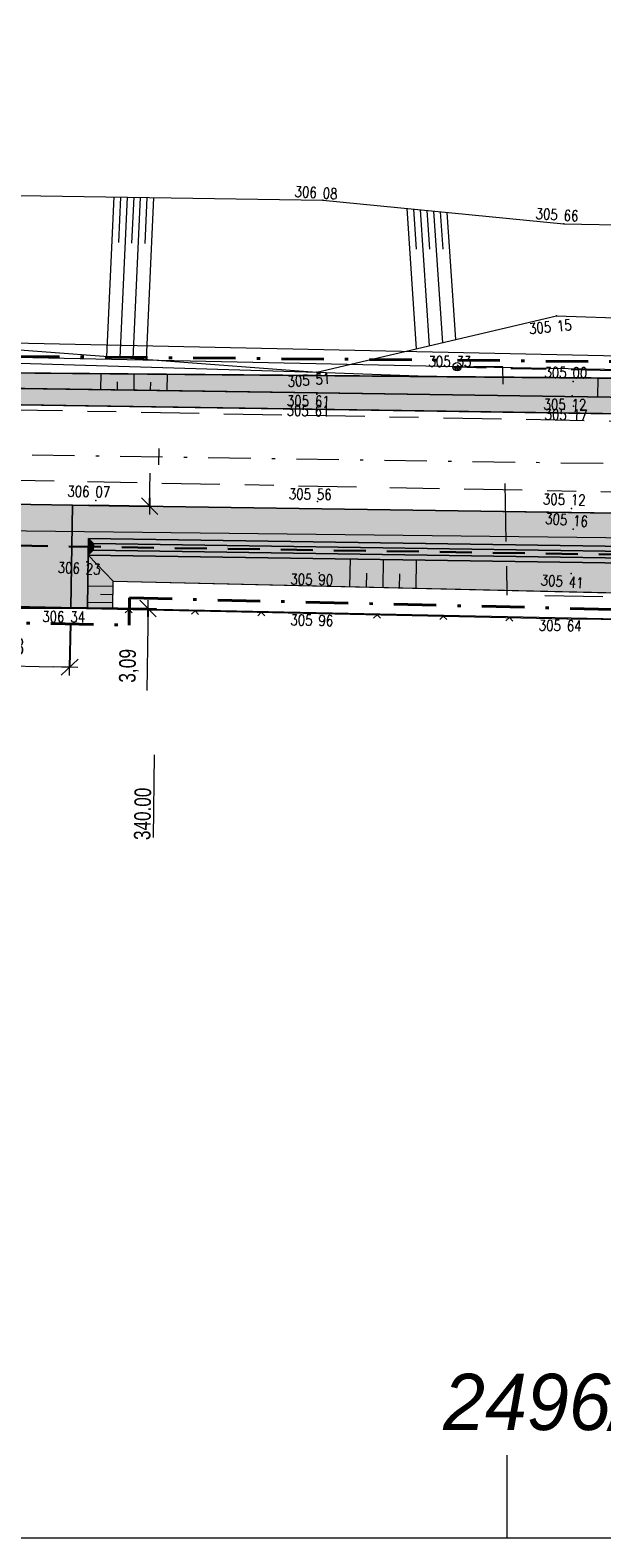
# Model space of a CAD drawing. Header units: metres. Extents: x -457068 to -456753, y -1111244 to -1111169.
# Tile 11 of 19: x -456925 to -456907, y -1111244 to -1111198. Entities that reach past the tile are written whole.
import ezdxf
from ezdxf.enums import TextEntityAlignment as Align

# ---------------------------------------------------------------- set-up
doc = ezdxf.new("R2010")
doc.units = ezdxf.units.M
doc.header["$MEASUREMENT"] = 0
for name, pattern in [('6.1622', [40, 3.5, -3, 7, -3, 3.5, 3.5, -3, 7, -3, 3.5]), ('6.2322', [40, 3.5, -3, 7, -4, 6, -3, 7, -3, 3.5]), ('6.6022', [39, 3.5, -3, 7, -6, -6, 7, -3, 3.5]), ('DGN Style 2', [6.398437, 3.839062, -2.559375]), ('DGN Style 4', [10.243898, 5.11875, -2.559375, 0.006398, -2.559375])]:
    doc.linetypes.add(name, pattern=pattern)
doc.layers.get('0').update_dxf_attribs({"lineweight": 13})
for name, color, linetype, lineweight in [('BARVY_KOMUNIKACE', 254, 'Continuous', 0), ('BARVY_KRAJNICE', 101, 'Continuous', 0), ('BARVY_NASYP', 71, 'Continuous', 0), ('BARVY_OPRAVA STERK', 191, 'Continuous', 0), ('BARVY_VSAK', 9, 'Continuous', 0), ('BARVY_ZAREZ', 31, 'Continuous', 0), ('HRANICE', 7, 'Continuous', 13), ('Hranice parcel', 9, 'Continuous', 13), ('HRANICE STAVENISTE', 136, 'DGN Style 4', 40), ('HRANICE_VSTUP', 4, 'Continuous', 30), ('HRANY NAVRH', 1, 'Continuous', 13), ('HRANY_NASYP', 96, 'Continuous', 13), ('HRANY_ZAREZ', 30, 'Continuous', 13), ('IS_CEZ_NN_NADZ', 1, 'Continuous', 0), ('IS_CEZ_NN_PODZ', 1, '6.6022', 0), ('IS_SMVAK_KANAL_SPL_TRASA', 32, '6.2322', 0), ('IS_SMVAK_VODA_TRASA', 5, '6.1622', 0), ('KOTY', 1, 'Continuous', 13), ('KRAJNICE', 1, 'Continuous', 13), ('OSA', 1, 'DGN Style 4', 13), ('Parcelní čísla', 9, 'Continuous', 13), ('RAMECEK', 7, 'Continuous', 0), ('SITE_ELEKTRIKA', 7, 'Continuous', 13), ('SKRYTE_BODY', 7, 'Continuous', 0), ('SRAFY', 7, 'Continuous', 0), ('SRAFY NASYP', 96, 'Continuous', 13), ('SRAFY ZAREZ', 30, 'Continuous', 13), ('STANIČENÍ', 1, 'Continuous', 13), ('TEREN', 7, 'Continuous', 13), ('VSAKOVACI_RYHA_POTRUBI', 32, 'DGN Style 2', 30), ('VYSKY', 34, 'Continuous', 0)]:
    doc.layers.add(name, color=color, linetype=linetype, lineweight=lineweight)
doc.styles.add('ARIAL', font='arial.ttf')
doc.styles.add('ROMANS', font='romans.shx')
doc.styles.add('Style-Arial', font='arial.ttf')
doc.styles.add('Style-cs_Italics', font='cs_Italics.shx')
doc.styles.add('Style-Times New Roman', font='times.ttf')
doc.dimstyles.new('1 500', dxfattribs={"dimtxt": 1, "dimasz": 1, "dimexe": 0, "dimexo": 1, "dimgap": 0.5, "dimtad": 1, "dimzin": 0, "dimtxsty": 'Style-Times New Roman', "dimblk": 'KONCOVA ZNACKA KOTY_1.0', "dimcen": 0, "dimazin": 3, "dimtfac": 1, "dimtdec": 0, "dimtofl": 0, "dimtmove": 0, "dimatfit": 1, "dimldrblk": 'KONCOVA ZNACKA KOTY_1.0', "dimfxl": 0, "dimtolj": 1, "dimtzin": 0, "dimarcsym": 0})

# ---------------------------------------------------------------- blocks, each defined once
blk = doc.blocks.new('SLOUPB')
at = {"color": 0, "linetype": 'ByBlock', "lineweight": -2}
blk.add_line((-0.5, 0), (0.5, 0), dxfattribs=at)
blk.add_circle((0, 0), 0.5, dxfattribs=at)
for radius in [0.35, 0.2]:
    blk.add_arc((0, 0), radius, 180, 0, dxfattribs=at)
blk = doc.blocks.new('PLOTDRAT')
at = {"color": 0, "linetype": 'ByBlock', "lineweight": -2}
for q in [(0.424264, 0.424264), (0.424264, -0.424264)]:
    blk.add_line((0, 0), q, dxfattribs=at)
blk = doc.blocks.new('KONCOVA ZNACKA KOTY_1.0')
blk.add_line((0, 0), (-1, 0))
at = {"layer": 'KOTY'}
for p, q in [((-0.5, -0.5), (0.5, 0.5)), ((-0.5, 0), (0.5, 0)), ((0, -0.5), (0, 0.5))]:
    blk.add_line(p, q, dxfattribs=at)
blk = doc.blocks.new('*D42')
at = {"layer": 'Defpoints', "color": 0, "linetype": 'Continuous', "lineweight": 0}
for p in [(-456927.066, -1111215.392), (-456923.282, -1111215.471), (-456923.319, -1111217.272)]:
    blk.add_point(p, dxfattribs=at)
at = {"layer": 'KOTY', "color": 0, "linetype": 'ByBlock', "lineweight": -2}
for p, q in [((-456927.076, -1111215.892), (-456927.103, -1111217.194)), ((-456923.292, -1111215.97), (-456923.319, -1111217.272))]:
    blk.add_line(p, q, dxfattribs=at)
at = {"layer": 'KOTY', "color": 0, "linetype": 'Continuous'}
blk.add_line((-456926.603, -1111217.204), (-456923.819, -1111217.262), dxfattribs=at)
at = {"layer": 'KOTY', "color": 0, "linetype": 'Continuous', "xscale": 0.5, "yscale": 0.5, "zscale": 0.5}
for p, rotation in [((-456927.103, -1111217.194), 178.814828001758), ((-456923.319, -1111217.272), 358.814828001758)]:
    blk.add_blockref('KONCOVA ZNACKA KOTY_1.0', p, dxfattribs=dict(at, rotation=rotation))
at = {"layer": 'KOTY', "color": 7, "linetype": 'Continuous', "insert": (-456925.2, -1111216.682), "char_height": 0.5, "attachment_point": 5, "rotation": 358.8148, "style": 'ARIAL'}
blk.add_mtext('\\A1;\\H1x;\\W0.75;3,78', dxfattribs=at)
blk = doc.blocks.new('*D44')
at = {"layer": 'Defpoints', "color": 0, "linetype": 'Continuous', "lineweight": 0}
for p in [(-456923.236, -1111212.38), (-456920.906, -1111212.414), (-456923.282, -1111215.471)]:
    blk.add_point(p, dxfattribs=at)
at = {"layer": 'KOTY', "color": 0, "linetype": 'Continuous'}
for p, q in [((-456920.899, -1111211.914), (-456920.891, -1111211.414)), ((-456920.959, -1111216.005), (-456920.989, -1111217.98))]:
    blk.add_line(p, q, dxfattribs=at)
at = {"layer": 'KOTY', "color": 0, "linetype": 'ByBlock', "lineweight": -2}
for p, q in [((-456922.736, -1111212.387), (-456920.906, -1111212.414)), ((-456922.782, -1111215.478), (-456920.952, -1111215.505))]:
    blk.add_line(p, q, dxfattribs=at)
at = {"layer": 'KOTY', "color": 0, "linetype": 'Continuous', "xscale": 0.5, "yscale": 0.5, "zscale": 0.5}
for p, rotation in [((-456920.906, -1111212.414), 269.1470496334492), ((-456920.952, -1111215.505), 89.14704963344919)]:
    blk.add_blockref('KONCOVA ZNACKA KOTY_1.0', p, dxfattribs=dict(at, rotation=rotation))
at = {"layer": 'KOTY', "color": 7, "linetype": 'Continuous', "insert": (-456921.528, -1111217.234), "char_height": 0.5, "attachment_point": 5, "rotation": 89.147, "style": 'ARIAL'}
blk.add_mtext('\\A1;\\H1x;\\W0.75;3,09', dxfattribs=at)

msp = doc.modelspace()

# ---------------------------------------------------------------- hatches: boundary and pattern name
at = {"layer": 'BARVY_KRAJNICE', "ltscale": 0.25, "extrusion": (0, 0, -1)}
msp.add_hatch(color=256, dxfattribs=at).paths.add_polyline_path([(456935.554, -1111208.696, 0.293892), (456937.807, -1111207.198), (456938.19, -1111207.19), (456938.395, -1111207.186), (456938.151, -1111207.632, -0.270469), (456935.562, -1111209.196), (456935.562, -1111209.196), (456850.594, -1111210.461, -0.002447), (456840.82, -1111210.558, -0.4766), (456834.913, -1111203.348), (456835.535, -1111200.327), (456835.73, -1111199.381), (456836.219, -1111199.482), (456836.025, -1111200.428), (456835.402, -1111203.449, 0.000002), (456835.402, -1111203.449, 0.476598), (456840.817, -1111210.058, 0.002447), (456850.586, -1111209.961), (456850.618, -1111209.96)])
at = {"layer": 'BARVY_KRAJNICE', "ltscale": 0.25}
msp.add_hatch(color=256, dxfattribs=at).paths.add_polyline_path([(-456889.743, -1111216.106), (-456890.243, -1111216.095), (-456890.217, -1111214.371), (-456890.21, -1111213.871), (-456922.751, -1111213.387), (-456922.758, -1111213.887), (-456922.782, -1111215.481), (-456923.282, -1111215.471), (-456923.236, -1111212.38), (-456889.695, -1111212.879), (-456889.697, -1111213.029)])
at = {"layer": 'BARVY_NASYP', "ltscale": 0.25}
msp.add_hatch(color=256, dxfattribs=at).paths.add_polyline_path([(-456937.807, -1111207.198, 0.293892), (-456935.554, -1111208.696), (-456850.618, -1111209.96), (-456860.59, -1111209.358), (-456880.586, -1111208.995), (-456887.587, -1111208.973), (-456900.583, -1111208.602), (-456935.548, -1111208.297, -0.225627)])
at = {"layer": 'BARVY_OPRAVA STERK', "ltscale": 0.25}
msp.add_hatch(color=256, dxfattribs=at).paths.add_polyline_path([(-456923.282, -1111215.471), (-456927.066, -1111215.392), (-456927.02, -1111212.323), (-456923.236, -1111212.38)])
at = {"layer": 'BARVY_VSAK', "ltscale": 0.25}
for points in [[(-456922.758, -1111213.887), (-456922.751, -1111213.387), (-456922.603, -1111213.539), (-456922.606, -1111213.739)], [(-456890.217, -1111214.371), (-456922.758, -1111213.887), (-456922.606, -1111213.739), (-456890.365, -1111214.219)], [(-456890.362, -1111214.019), (-456922.603, -1111213.539), (-456922.751, -1111213.387), (-456890.21, -1111213.871)], [(-456890.365, -1111214.219), (-456922.606, -1111213.739), (-456922.603, -1111213.539), (-456890.362, -1111214.019)]]:
    msp.add_hatch(color=256, dxfattribs=at).paths.add_polyline_path(points)
at = {"layer": 'BARVY_ZAREZ', "ltscale": 0.25}
for points in [[(-456922.013, -1111215.497), (-456922.782, -1111215.481), (-456922.758, -1111213.887), (-456922.001, -1111214.673)], [(-456891.469, -1111215.391), (-456922.001, -1111214.673), (-456922.758, -1111213.887), (-456890.217, -1111214.371)]]:
    msp.add_hatch(color=256, dxfattribs=at).paths.add_polyline_path(points)

# ---------------------------------------------------------------- linework, layer by layer
at = {"layer": 'BARVY_KOMUNIKACE', "ltscale": 0.25, "flags": 128}
for points in [[(-456806.365, -1111210.309), (-456818.051, -1111210.437, -0.352814), (-456832.838, -1111198.786), (-456835.73, -1111199.381), (-456835.535, -1111200.327), (-456834.913, -1111203.348, -0.4766), (-456840.82, -1111210.558, -0.002447), (-456850.594, -1111210.461), (-456935.562, -1111209.196, -0.000003), (-456935.562, -1111209.196), (-456947.237, -1111209.022, -0.000003), (-456947.237, -1111209.022), (-456954.943, -1111208.907)], [(-456961.359, -1111211.812), (-456953.33, -1111211.931), (-456946.166, -1111212.038), (-456927.02, -1111212.323), (-456923.236, -1111212.38), (-456889.695, -1111212.879), (-456885.163, -1111212.946), (-456885.085, -1111212.948), (-456873.804, -1111213.115), (-456873.804, -1111213.115), (-456868.114, -1111213.2), (-456857.464, -1111213.359), (-456850.638, -1111213.46, 0.006468), (-456824.73, -1111213.511), (-456814.395, -1111213.397), (-456806.365, -1111213.309)]]:
    msp.add_lwpolyline(points, format="xyb", dxfattribs=at)
at = {"layer": 'BARVY_KRAJNICE', "ltscale": 0.25, "flags": 128}
msp.add_lwpolyline([(-456935.554, -1111208.696, -0.293892), (-456937.807, -1111207.198), (-456938.19, -1111207.19), (-456938.395, -1111207.186), (-456938.151, -1111207.632, 0.270469), (-456935.562, -1111209.196), (-456935.562, -1111209.196), (-456850.594, -1111210.461, 0.002447), (-456840.82, -1111210.558, 0.4766), (-456834.913, -1111203.348), (-456835.535, -1111200.327), (-456835.73, -1111199.381), (-456836.219, -1111199.482), (-456836.025, -1111200.428), (-456835.403, -1111203.449, -0.000002), (-456835.403, -1111203.449, -0.476598), (-456840.817, -1111210.058, -0.002447), (-456850.586, -1111209.961), (-456850.618, -1111209.96)], format="xyb", close=True, dxfattribs=at)
msp.add_lwpolyline([(-456890.243, -1111216.095), (-456889.743, -1111216.106), (-456889.697, -1111213.029), (-456889.695, -1111212.879), (-456923.236, -1111212.38), (-456923.282, -1111215.471), (-456922.782, -1111215.481), (-456922.758, -1111213.887), (-456922.751, -1111213.387), (-456890.21, -1111213.871), (-456890.217, -1111214.371)], close=True, dxfattribs=at)
at = {"layer": 'BARVY_NASYP', "ltscale": 0.25, "flags": 128}
msp.add_lwpolyline([(-456937.807, -1111207.198, 0.293892), (-456935.554, -1111208.696), (-456850.618, -1111209.96), (-456860.59, -1111209.358), (-456880.586, -1111208.995), (-456887.587, -1111208.973), (-456900.583, -1111208.602), (-456935.548, -1111208.297, -0.225627)], format="xyb", close=True, dxfattribs=at)
at = {"layer": 'BARVY_OPRAVA STERK', "ltscale": 0.25, "flags": 128}
msp.add_lwpolyline([(-456923.282, -1111215.471), (-456923.236, -1111212.38), (-456927.02, -1111212.323), (-456927.066, -1111215.392)], close=True, dxfattribs=at)
at = {"layer": 'BARVY_VSAK', "ltscale": 0.25, "flags": 128}
for points in [[(-456922.606, -1111213.739), (-456922.603, -1111213.539), (-456922.751, -1111213.387), (-456922.758, -1111213.887)], [(-456890.365, -1111214.219), (-456922.606, -1111213.739), (-456922.758, -1111213.887), (-456890.217, -1111214.371)], [(-456890.21, -1111213.871), (-456922.751, -1111213.387), (-456922.603, -1111213.539), (-456890.362, -1111214.019)], [(-456890.362, -1111214.019), (-456922.603, -1111213.539), (-456922.606, -1111213.739), (-456890.365, -1111214.219)]]:
    msp.add_lwpolyline(points, close=True, dxfattribs=at)
at = {"layer": 'BARVY_ZAREZ', "ltscale": 0.25, "flags": 128}
for points in [[(-456922.782, -1111215.481), (-456922.013, -1111215.497), (-456922.001, -1111214.673), (-456922.758, -1111213.887)], [(-456890.217, -1111214.371), (-456922.758, -1111213.887), (-456922.001, -1111214.673), (-456891.469, -1111215.391)]]:
    msp.add_lwpolyline(points, close=True, dxfattribs=at)
at = {"layer": 'HRANICE', "ltscale": 0.25}
for p, q in [((-456923.282, -1111215.492), (-456915.787, -1111215.652)), ((-456915.787, -1111215.652), (-456908.298, -1111215.811)), ((-456908.298, -1111215.811), (-456897.761, -1111215.926))]:
    msp.add_line(p, q, dxfattribs=at)
at = {"layer": 'Hranice parcel', "ltscale": 0.25}
for p, q in [((-456938.19, -1111207.19), (-456888.24, -1111208.28)), ((-457066.365, -1111211.57), (-456837.84, -1111214.13)), ((-456929.59, -1111215.34), (-456885.12, -1111216.26))]:
    msp.add_line(p, q, dxfattribs=at)
at = {"layer": 'HRANICE STAVENISTE', "ltscale": 0.25}
for p, q in [((-456935.544, -1111207.797), (-456900.578, -1111208.102)), ((-456921.521, -1111216.007), (-456921.509, -1111215.185)), ((-456921.509, -1111215.185), (-456891.608, -1111215.888)), ((-456929.201, -1111215.848), (-456921.521, -1111216.007))]:
    msp.add_line(p, q, dxfattribs=at)
at = {"layer": 'HRANICE_VSTUP', "ltscale": 0.25}
msp.add_line((-456927.067, -1111215.483), (-456923.282, -1111215.492), dxfattribs=at)
at = {"layer": 'HRANY NAVRH', "ltscale": 0.25}
for p, q in [((-457051.971, -1111207.463), (-456850.594, -1111210.461)), ((-457046.628, -1111210.542), (-456850.638, -1111213.46)), ((-456923.282, -1111215.471), (-456923.236, -1111212.38)), ((-456927.066, -1111215.392), (-456923.282, -1111215.471))]:
    msp.add_line(p, q, dxfattribs=at)
at = {"layer": 'HRANY_NASYP', "ltscale": 0.25}
msp.add_line((-456935.548, -1111208.297), (-456900.583, -1111208.602), dxfattribs=at)
at = {"layer": 'HRANY_ZAREZ', "ltscale": 0.25}
for p, q in [((-456922.001, -1111214.673), (-456922.758, -1111213.887)), ((-456922.013, -1111215.497), (-456922.001, -1111214.673)), ((-456922.001, -1111214.673), (-456891.469, -1111215.391)), ((-456922.013, -1111215.497), (-456922.782, -1111215.481))]:
    msp.add_line(p, q, dxfattribs=at)
at = {"layer": 'IS_CEZ_NN_NADZ', "ltscale": 0.25}
for points in [[(-456911.625, -1111208.204), (-456947.682, -1111207.441)], [(-456875.943, -1111208.85), (-456911.625, -1111208.204)]]:
    msp.add_lwpolyline(points, dxfattribs=at)
at = {"layer": 'IS_CEZ_NN_PODZ', "ltscale": 0.25}
for points in [[(-456911.625, -1111208.204), (-456909.81, -1111208.26), (-456902.69, -1111208.39), (-456894.47, -1111208.65), (-456891.02, -1111208.71), (-456890.57, -1111208.63), (-456890.35, -1111208.3), (-456890.36, -1111207.51)], [(-456896.75, -1111216.43), (-456896.73, -1111215.35), (-456910.11, -1111215.1), (-456910.25, -1111208.21), (-456911.625, -1111208.204)]]:
    msp.add_lwpolyline(points, dxfattribs=at)
at = {"layer": 'IS_SMVAK_KANAL_SPL_TRASA', "ltscale": 0.25}
msp.add_line((-456936.28, -1111211.41), (-456886.52, -1111212.37), dxfattribs=at)
at = {"layer": 'IS_SMVAK_VODA_TRASA', "ltscale": 0.25}
msp.add_lwpolyline([(-456879.08, -1111210.05), (-456882.868, -1111210.293), (-456894.54, -1111210.08), (-456925.04, -1111209.51), (-456949.83, -1111209.08), (-456950.664, -1111209.056)], dxfattribs=at)
at = {"layer": 'KRAJNICE', "ltscale": 0.25}
for p, q in [((-456935.554, -1111208.696), (-456850.586, -1111209.961)), ((-456922.782, -1111215.481), (-456922.751, -1111213.387)), ((-456922.751, -1111213.387), (-456890.21, -1111213.871)), ((-456922.758, -1111213.887), (-456890.217, -1111214.371)), ((-456922.782, -1111215.481), (-456923.282, -1111215.471))]:
    msp.add_line(p, q, dxfattribs=at)
at = {"layer": 'KRAJNICE', "lineweight": 0, "ltscale": 0.25}
for p, q in [((-456922.606, -1111213.739), (-456922.758, -1111213.887)), ((-456922.603, -1111213.539), (-456922.751, -1111213.387)), ((-456922.606, -1111213.739), (-456922.603, -1111213.539)), ((-456922.606, -1111213.739), (-456890.365, -1111214.219)), ((-456922.603, -1111213.539), (-456890.362, -1111214.019))]:
    msp.add_line(p, q, dxfattribs=at)
at = {"layer": 'OSA', "ltscale": 0.25}
msp.add_line((-457057.406, -1111208.882), (-456850.616, -1111211.961), dxfattribs=at)
at = {"layer": 'RAMECEK', "ltscale": 0.25}
msp.add_line((-456910.115, -1111243.564), (-456910.115, -1111241.064), dxfattribs=at)
at = {"layer": 'RAMECEK', "ltscale": 0.25, "flags": 128}
msp.add_lwpolyline([(-457067.615, -1111243.564), (-456752.615, -1111243.564), (-456752.615, -1111169.314), (-457067.615, -1111169.314)], close=True, dxfattribs=at)
at = {"layer": 'SKRYTE_BODY', "ltscale": 0.25}
for p in [(-456915.674, -1111203.172), (-456915.674, -1111203.172), (-456908.405, -1111203.889), (-456908.625, -1111206.665), (-456911.625, -1111208.204), (-456915.862, -1111208.371), (-456915.862, -1111208.371), (-456915.862, -1111208.371), (-456908.127, -1111208.647), (-456915.857, -1111209.032), (-456908.149, -1111209.082), (-456915.864, -1111209.323), (-456908.116, -1111209.396), (-456922.528, -1111212.241), (-456915.842, -1111212.268), (-456915.842, -1111212.268), (-456908.177, -1111212.481), (-456908.123, -1111213.109), (-456908.123, -1111213.109), (-456922.803, -1111214.09), (-456922.803, -1111214.09), (-456915.788, -1111214.421), (-456908.181, -1111214.444), (-456908.181, -1111214.444), (-456923.282, -1111215.492), (-456923.282, -1111215.492), (-456915.787, -1111215.652), (-456908.298, -1111215.811)]:
    msp.add_point(p, dxfattribs=at)
at = {"layer": 'SRAFY', "ltscale": 0.25}
for p, q in [((-456921.986, -1111203.075), (-456922.205, -1111207.891)), ((-456921.786, -1111203.078), (-456921.849, -1111204.454)), ((-456921.586, -1111203.081), (-456921.806, -1111207.921)), ((-456921.386, -1111203.084), (-456921.449, -1111204.467)), ((-456921.186, -1111203.087), (-456921.407, -1111207.952)), ((-456920.986, -1111203.09), (-456921.049, -1111204.48)), ((-456920.786, -1111203.093), (-456921.008, -1111207.982)), ((-456913.142, -1111203.422), (-456912.859, -1111207.663)), ((-456912.94, -1111203.442), (-456912.859, -1111204.653)), ((-456912.738, -1111203.462), (-456912.464, -1111207.57)), ((-456912.536, -1111203.482), (-456912.458, -1111204.655)), ((-456912.334, -1111203.501), (-456912.069, -1111207.477)), ((-456912.133, -1111203.521), (-456912.057, -1111204.657)), ((-456911.931, -1111203.541), (-456911.675, -1111207.384)), ((-456912.556, -1111208.497), (-456912.556, -1111208.489))]:
    msp.add_line(p, q, dxfattribs=at)
at = {"layer": 'SRAFY NASYP', "ltscale": 0.25}
for p, q in [((-456922.378, -1111208.412), (-456922.385, -1111208.892)), ((-456921.882, -1111208.658), (-456921.885, -1111208.899)), ((-456921.378, -1111208.42), (-456921.385, -1111208.907)), ((-456920.882, -1111208.669), (-456920.886, -1111208.914)), ((-456920.378, -1111208.429), (-456920.386, -1111208.922)), ((-456907.378, -1111208.543), (-456907.387, -1111209.115))]:
    msp.add_line(p, q, dxfattribs=at)
at = {"layer": 'SRAFY ZAREZ', "ltscale": 0.25}
for p, q in [((-456914.858, -1111214.841), (-456914.846, -1111214.005)), ((-456913.859, -1111214.865), (-456913.846, -1111214.019)), ((-456912.859, -1111214.888), (-456912.846, -1111214.034)), ((-456914.358, -1111214.853), (-456914.352, -1111214.432)), ((-456913.359, -1111214.876), (-456913.352, -1111214.452)), ((-456922.004, -1111214.835), (-456922.772, -1111214.824)), ((-456922.007, -1111215.085), (-456922.392, -1111215.079)), ((-456922.011, -1111215.335), (-456922.779, -1111215.324))]:
    msp.add_line(p, q, dxfattribs=at)
at = {"layer": 'STANIČENÍ', "flags": 128}
for points in [[(-456920.623, -1111211.168), (-456920.616, -1111210.668)], [(-456920.791, -1111222.417), (-456920.754, -1111219.917)]]:
    msp.add_lwpolyline(points, dxfattribs=at)
at = {"layer": 'TEREN', "ltscale": 0.25}
for p, q in [((-456928.926, -1111202.968), (-456915.674, -1111203.172)), ((-456915.674, -1111203.172), (-456908.405, -1111203.889)), ((-456908.405, -1111203.889), (-456898.225, -1111204.077)), ((-456915.862, -1111208.371), (-456908.625, -1111206.665)), ((-456908.625, -1111206.665), (-456897.677, -1111207.06)), ((-456929.217, -1111207.361), (-456915.862, -1111208.371)), ((-456929.089, -1111207.965), (-456915.862, -1111208.371)), ((-456915.862, -1111208.371), (-456912.246, -1111208.5))]:
    msp.add_line(p, q, dxfattribs=at)
at = {"layer": 'VSAKOVACI_RYHA_POTRUBI', "ltscale": 0.25}
msp.add_line((-457046.497, -1111211.795), (-456850.657, -1111214.71), dxfattribs=at)

# ---------------------------------------------------------------- block references
at = {"layer": 'HRANICE', "ltscale": 0.25, "xscale": 0.25, "yscale": 0.25, "zscale": 0.25}
for p, rotation in [((-456921.534, -1111215.529), 268.7770603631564), ((-456919.535, -1111215.572), 268.7770603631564), ((-456917.535, -1111215.615), 268.7770603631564), ((-456914.042, -1111215.689), 268.7837280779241), ((-456912.042, -1111215.731), 268.7837280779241), ((-456910.043, -1111215.774), 268.7837280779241)]:
    msp.add_blockref('PLOTDRAT', p, dxfattribs=dict(at, rotation=rotation))
at = {"layer": 'SITE_ELEKTRIKA', "ltscale": 0.25, "xscale": 0.25, "yscale": 0.25, "zscale": 0.25}
msp.add_blockref('SLOUPB', (-456911.625, -1111208.204), dxfattribs=at)

# ---------------------------------------------------------------- texts
at = {"layer": 'Parcelní čísla', "style": 'Style-cs_Italics'}
msp.add_text('2496/24', height=1.7, dxfattribs=at).set_placement((-456907.937, -1111240.31), align=Align.CENTER)
at = {"layer": 'STANIČENÍ', "lineweight": 0, "insert": (-456920.852, -1111220.916), "char_height": 0.5, "attachment_point": 9, "rotation": 89.147, "line_spacing_factor": 1.8, "style": 'Style-Arial'}
msp.add_mtext('\\H1x;\\W0.74;340.00', dxfattribs=at)
at = {"layer": 'VYSKY', "style": 'ROMANS', "width": 0.8}
for s, rotation, p in [('306 08 ', 356.7424, (-456915.801, -1111203.115)), ('305 66 ', 356.6543, (-456908.529, -1111203.782)), ('305 15 ', 5.599, (-456908.708, -1111207.15)), ('305 00 ', 359.241, (-456908.256, -1111208.545)), ('305 51 ', 4.4697, (-456915.999, -1111208.758)), ('305 61 ', 358.9803, (-456916.031, -1111209.404)), ('305 12 ', 359.3836, (-456908.284, -1111209.506)), ('305 61 ', 358.9134, (-456916.038, -1111209.695)), ('305 17 ', 358.9139, (-456908.254, -1111209.818)), ('306 07 ', 358.8682, (-456922.656, -1111212.138)), ('305 56 ', 359.0884, (-456915.971, -1111212.216)), ('305 12 ', 358.6135, (-456908.305, -1111212.378)), ('305 16 ', 355.79, (-456908.245, -1111213)), ('306 23 ', 357.2985, (-456922.951, -1111214.458)), ('305 90 ', 358.5626, (-456915.927, -1111214.793)), ('305 41 ', 355.866, (-456908.378, -1111214.856)), ('306 34 ', 359.3204, (-456923.411, -1111215.916)), ('305 96 ', 358.7804, (-456915.925, -1111216.024)), ('305 64 ', 359.0792, (-456908.428, -1111216.184))]:
    msp.add_text(s, height=0.325, rotation=rotation, dxfattribs=at).set_placement(p, align=Align.CENTER)
msp.add_text('305 33 ', height=0.325, dxfattribs=at).set_placement((-456911.755, -1111208.204), align=Align.CENTER)

# ---------------------------------------------------------------- dimensions: what is measured, and where the dimension line sits
at = {"layer": 'KOTY', "linetype": 'Continuous'}
dim = msp.add_linear_dim(base=(-456920.906, -1111212.414), p1=(-456923.282, -1111215.471), p2=(-456923.236, -1111212.38), angle=89.147, text='\\H1x;\\W0.75;<>', dimstyle='1 500', override={"dimscale": 0, "dimtxt": 0.5, "dimasz": 0.5, "dimexo": 0.5, "dimgap": 0.25, "dimtxsty": 'ARIAL', "dimclrt": 7, "dimtdec": 2, "dimlwd": 65535}, dxfattribs=at)
dim.commit()
dim.dimension.update_dxf_attribs({"geometry": '*D44', "text_midpoint": (-456920.978, -1111217.242), "dimtype": 160})
dim = msp.add_linear_dim(base=(-456923.319, -1111217.272), p1=(-456927.066, -1111215.392), p2=(-456923.282, -1111215.471), angle=358.8148, text='\\H1x;\\W0.75;<>', dimstyle='1 500', override={"dimscale": 0, "dimtxt": 0.5, "dimasz": 0.5, "dimexo": 0.5, "dimgap": 0.25, "dimtxsty": 'ARIAL', "dimclrt": 7, "dimtdec": 2, "dimlwd": 65535}, dxfattribs=at)
dim.commit()
dim.dimension.update_dxf_attribs({"geometry": '*D42', "text_midpoint": (-456925.2, -1111216.682)})

doc.saveas('drawing.dxf')
